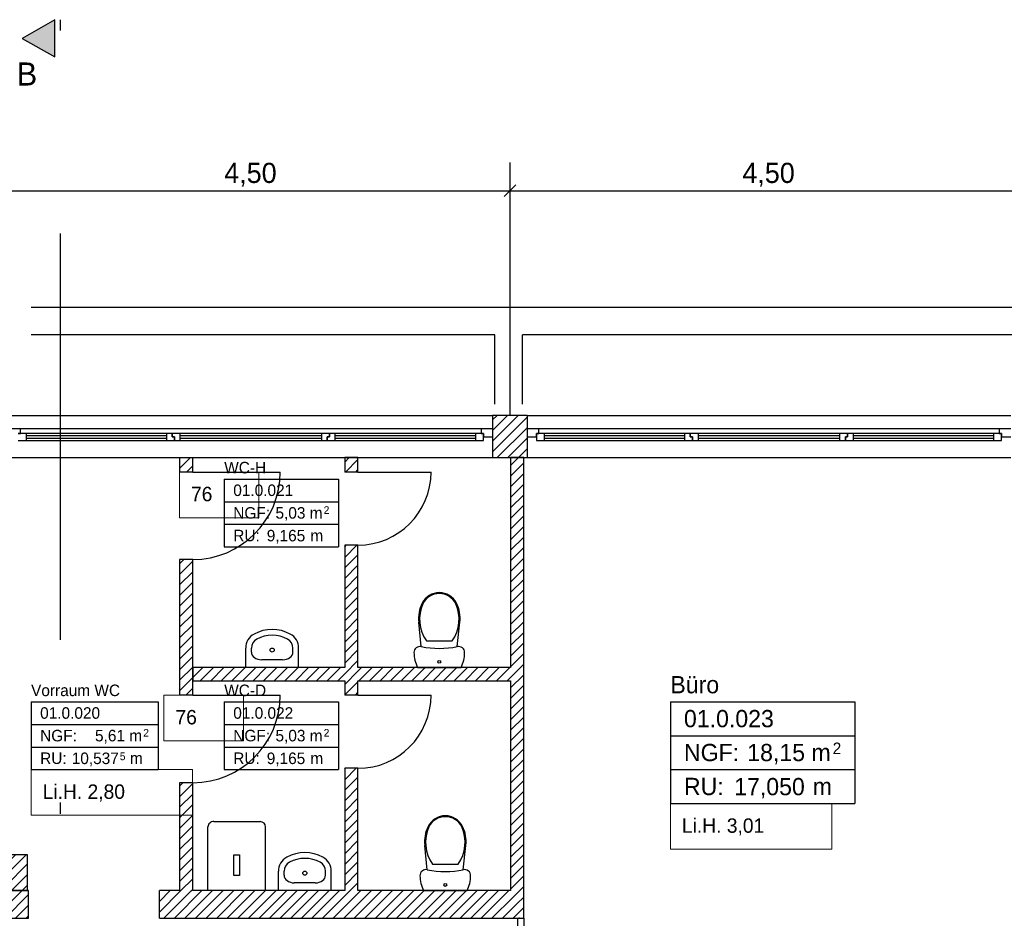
# Model space of a CAD drawing. Extents: x -28.8 to 50.4, y -5.6 to 85.1.
# Tile 12 of 29: x 5.1 to 13.7, y 37.3 to 45.1. Entities that reach past the tile are written whole.
import ezdxf

# ---------------------------------------------------------------- set-up
doc = ezdxf.new("R2010")
doc.units = 0
doc.header["$MEASUREMENT"] = 0
doc.linetypes.add('Strichpunktlinie', pattern=[0.006703, 0.003528, -0.001764, 0, -0.001411])
doc.linetypes.add('Wipeout_Contour', pattern=[1, 0, -1])
for name, color, linetype in [('0._EG_2_0', 7, 'Continuous'), ('0._EG_2_A_1 Sanitär', 7, 'Continuous'), ('0._EG_2_P_BM_AUSSEN', 7, 'Continuous'), ('0._EG_2_P_ZE_ACHSEN', 7, 'Continuous'), ('0._EG_2_P_ZE_BILD', 7, 'Continuous'), ('0._EG_2_P_ZE_TEXT', 7, 'Continuous'), ('0._EG_2_R_NT_HIDDEN', 7, 'Continuous'), ('0._EG_2_R_NT_INNENWAND', 7, 'Continuous'), ('0._EG_2_R_TR_AUSSENWAND', 7, 'Continuous'), ('0._EG_2_R_TR_INNENWAND', 7, 'Continuous'), ('0._EG_2_Räume', 7, 'Continuous')]:
    doc.layers.add(name, color=color, linetype=linetype)
doc.styles.add('ERSTELLTER_STIL_1', font='txt')
doc.styles.add('ERSTELLTER_STIL_2', font='txt')
pattern_1 = [(45, (0, 0), (-0.04596194, 0.04596194), [])]

msp = doc.modelspace()

# ---------------------------------------------------------------- hatches: boundary and pattern name
at = {"layer": '0._EG_2_P_ZE_BILD', "linetype": 'Continuous', "lineweight": 18, "ltscale": 1000}
msp.add_hatch(color=9, dxfattribs=at).paths.add_polyline_path([(5.426, 44.7409), (5.426, 45.0624), (5.1429, 44.899)], flags=0)
at = {"layer": '0._EG_2_R_NT_INNENWAND', "linetype": 'Continuous', "ltscale": 1000}
h = msp.add_hatch(dxfattribs=at)
h.set_pattern_fill('MW_Kalksandstein_0002', color=256, style=0, pattern_type=2)
h.set_pattern_definition(pattern_1)
h.paths.add_polyline_path([(6.51, 41.26), (6.51, 41.135), (6.625, 41.135), (6.625, 41.26)], flags=0)
h = msp.add_hatch(dxfattribs=at)
h.set_pattern_fill('MW_Kalksandstein_0002', color=256, style=0, pattern_type=2)
h.set_pattern_definition(pattern_1)
h.paths.add_polyline_path([(8.06, 41.26), (7.945, 41.26), (7.945, 41.135), (8.06, 41.135)], flags=0)
h = msp.add_hatch(dxfattribs=at)
h.set_pattern_fill('MW_Kalksandstein_0002', color=256, style=0, pattern_type=2)
h.set_pattern_definition(pattern_1)
h.paths.add_polyline_path([(8.06, 40.5), (7.945, 40.5), (7.945, 39.1975), (8.06, 39.1975)], flags=0)
h = msp.add_hatch(dxfattribs=at)
h.set_pattern_fill('MW_Kalksandstein_0002', color=256, style=0, pattern_type=2)
h.set_pattern_definition(pattern_1)
h.paths.add_polyline_path([(6.625, 40.375), (6.51, 40.375), (6.51, 39.1975), (6.625, 39.1975)], flags=0)
h = msp.add_hatch(dxfattribs=at)
h.set_pattern_fill('MW_Kalksandstein_0002', color=256, style=0, pattern_type=2)
h.set_pattern_definition(pattern_1)
h.paths.add_polyline_path([(7.945, 39.3225), (7.945, 39.4375), (6.625, 39.4375), (6.625, 39.3225)], flags=0)
h = msp.add_hatch(dxfattribs=at)
h.set_pattern_fill('MW_Kalksandstein_0002', color=256, style=0, pattern_type=2)
h.set_pattern_definition(pattern_1)
h.paths.add_polyline_path([(9.385, 39.3225), (9.385, 39.4375), (8.06, 39.4375), (8.06, 39.3225)], flags=0)
h = msp.add_hatch(dxfattribs=at)
h.set_pattern_fill('MW_Kalksandstein_0002', color=256, style=0, pattern_type=2)
h.set_pattern_definition(pattern_1)
h.paths.add_polyline_path([(7.945, 37.5), (8.06, 37.5), (8.06, 38.5625), (7.945, 38.5625)], flags=0)
h = msp.add_hatch(dxfattribs=at)
h.set_pattern_fill('MW_Kalksandstein_0002', color=256, style=0, pattern_type=2)
h.set_pattern_definition(pattern_1)
h.paths.add_polyline_path([(6.51, 37.5), (6.625, 37.5), (6.625, 38.4375), (6.51, 38.4375)], flags=0)
h = msp.add_hatch(dxfattribs=at)
h.set_pattern_fill('MW_Kalksandstein_0002', color=256, style=0, pattern_type=2)
h.set_pattern_definition(pattern_1)
h.paths.add_polyline_path([(5.1913, 37.5), (5.1913, 37.81), (5.0013, 37.81), (5.0013, 37.5)], flags=0)
at = {"layer": '0._EG_2_R_TR_AUSSENWAND', "linetype": 'Continuous', "ltscale": 1000}
h = msp.add_hatch(dxfattribs=at)
h.set_pattern_fill('MW_Kalksandstein_0002', color=256, style=0, pattern_type=2)
h.set_pattern_definition(pattern_1)
h.paths.add_polyline_path([(9.23, 41.51), (9.23, 41.44), (9.23, 41.26), (9.53, 41.26), (9.53, 41.44), (9.53, 41.51), (9.53, 41.625), (9.23, 41.625)], flags=0)
at = {"layer": '0._EG_2_R_TR_INNENWAND', "linetype": 'Continuous', "ltscale": 1000}
h = msp.add_hatch(dxfattribs=at)
h.set_pattern_fill('MW_Kalksandstein_0002', color=256, style=0, pattern_type=2)
h.set_pattern_definition(pattern_1)
h.paths.add_polyline_path([(9.385, 41.26), (9.385, 37.5), (9.5, 37.26), (9.5, 41.26)], flags=0)
h = msp.add_hatch(dxfattribs=at)
h.set_pattern_fill('MW_Kalksandstein_0002', color=256, style=0, pattern_type=2)
h.set_pattern_definition(pattern_1)
h.paths.add_polyline_path([(5.0013, 37.5), (4.7613, 37.26), (5.2, 37.26), (5.2, 37.5)], flags=0)
h = msp.add_hatch(dxfattribs=at)
h.set_pattern_fill('MW_Kalksandstein_0002', color=256, style=0, pattern_type=2)
h.set_pattern_definition(pattern_1)
h.paths.add_polyline_path([(6.335, 37.5), (6.335, 37.26), (9.5, 37.26), (9.385, 37.5)], flags=0)

# ---------------------------------------------------------------- linework, layer by layer
at = {"layer": '0._EG_2_0', "linetype": 'Continuous', "ltscale": 1000}
for p, q in [((9.23, 41.625), (9.23, 41.51)), ((9.53, 41.625), (9.53, 41.51)), ((9.23, 41.51), (9.23, 41.44)), ((9.53, 41.51), (9.53, 41.44)), ((9.23, 41.44), (9.23, 41.26)), ((9.53, 41.44), (9.53, 41.26)), ((6.625, 41.135), (6.51, 41.135)), ((8.06, 41.135), (7.945, 41.135)), ((8.06, 40.5), (7.945, 40.5)), ((6.625, 40.375), (6.51, 40.375)), ((6.625, 39.1975), (6.51, 39.1975)), ((8.06, 39.1975), (7.945, 39.1975)), ((8.06, 38.5625), (7.945, 38.5625)), ((6.625, 38.4375), (6.51, 38.4375)), ((9.46, 37.26), (9.5, 37.26))]:
    msp.add_line(p, q, dxfattribs=at)
msp.add_point((9.46, 37.26), dxfattribs=at)
at = {"layer": '0._EG_2_A_1 Sanitär', "linetype": 'Continuous', "ltscale": 1000}
for p, q in [((8.6104, 39.6189), (8.5876, 39.8305)), ((8.923, 39.6189), (8.9457, 39.8305)), ((7.085, 39.4375), (7.085, 39.6055)), ((7.135, 39.5719), (7.135, 39.6055)), ((7.495, 39.5719), (7.495, 39.6055)), ((7.545, 39.4375), (7.545, 39.6055)), ((8.6542, 39.6682), (8.8792, 39.6682)), ((7.545, 39.4375), (7.085, 39.4375)), ((7.2239, 39.5052), (7.2239, 39.5052)), ((7.4061, 39.5052), (7.2239, 39.5052)), ((8.5778, 39.4375), (8.9556, 39.4375)), ((6.8085, 38.1), (7.2104, 38.1)), ((6.7576, 37.5), (6.7576, 38.0552)), ((7.2576, 37.5), (7.2576, 38.0552)), ((8.6626, 37.6814), (8.6398, 37.893)), ((8.9752, 37.6814), (8.9979, 37.893)), ((6.9826, 37.6319), (6.9826, 37.8097)), ((6.9826, 37.8097), (7.0326, 37.8097)), ((7.0326, 37.8097), (7.0326, 37.6319)), ((8.7064, 37.7307), (8.9314, 37.7307)), ((7.0076, 37.6319), (6.9826, 37.6319)), ((7.0326, 37.6319), (7.0076, 37.6319)), ((7.3685, 37.5), (7.3685, 37.668)), ((7.4185, 37.6344), (7.4185, 37.668)), ((7.7785, 37.6344), (7.7785, 37.668)), ((7.8285, 37.5), (7.8285, 37.668)), ((7.5074, 37.5677), (7.5074, 37.5677)), ((7.6896, 37.5677), (7.5074, 37.5677)), ((7.2576, 37.5), (6.7576, 37.5)), ((7.8285, 37.5), (7.3685, 37.5)), ((8.63, 37.5), (9.0078, 37.5))]:
    msp.add_line(p, q, dxfattribs=at)
for centre in [(7.315, 39.5894), (7.5985, 37.6519)]:
    msp.add_circle(centre, 0.0175, dxfattribs=at)
for centre, radius, start, end in [((7.315, 39.4375), 0.33, 61.52544, 118.47456), ((7.2239, 39.6055), 0.1389, 118.47456, 180), ((7.2239, 39.6055), 0.0889, 118.47456, 180), ((7.315, 39.4375), 0.28, 61.52544, 118.47456), ((7.4061, 39.6055), 0.0889, 0, 61.52544), ((7.4061, 39.6055), 0.1389, 0, 61.52544), ((7.5985, 37.5), 0.33, 61.52544, 118.47456), ((7.5074, 37.668), 0.1389, 118.47456, 180), ((7.5074, 37.668), 0.0889, 118.47456, 180), ((7.5985, 37.5), 0.28, 61.52544, 118.47456), ((7.6896, 37.668), 0.0889, 0, 61.52544), ((7.6896, 37.668), 0.1389, 0, 61.52544)]:
    msp.add_arc(centre, radius, start, end, dxfattribs=at)
for centre, major_axis, ratio, start_param, end_param in [((8.7667, 39.9212), (0.1669, 0), 0.9963, 0.460323, 2.681266), ((8.7667, 39.9212), (0.1589, 0), 0.9963, 0.460398, 2.681215), ((8.9226, 39.8558), (0.3279, 0), 0.9963, 2.713123, 3.753215), ((8.8858, 39.8624), (0.2999, 0), 0.9963, 2.681243, 3.248348), ((8.6108, 39.8558), (0.3279, 0), 0.9963, 5.671563, 6.711655), ((8.6475, 39.8624), (0.2999, 0), 0.9963, 6.17643, 6.743535), ((8.5998, 39.567), (0.0531, 0), 0.9963, 1.370401, 3.141557), ((8.7667, 40.3853), (0.785, 0), 0.9963, 4.511968, 4.912814), ((8.7667, 40.3853), (0.785, 0), 0.9963, 4.511968, 4.912814), ((8.7667, 40.3853), (0.785, 0), 0.9963, 4.511962, 4.912815), ((8.9335, 39.567), (0.0531, 0), 0.9963, 0.000036, 1.771191), ((7.2239, 39.5719), (0.0889, 0), 0.750558, 3.141593, 4.712389), ((7.4061, 39.5719), (0.0889, 0), 0.750558, 4.712389, 6.283185), ((8.834, 39.567), (0.2873, 0), 0.9963, 3.141584, 3.611059), ((8.6994, 39.567), (0.2873, 0), 0.9963, 5.813719, 6.283194), ((8.8189, 37.9837), (0.1669, 0), 0.9963, 0.460323, 2.681266), ((8.8189, 37.9837), (0.1589, 0), 0.9963, 0.460398, 2.681215), ((6.8076, 38.0556), (0.05, 0), 0.888889, 1.55347, 3.149339), ((7.2076, 38.0556), (0.0501, 0), 0.888889, 6.275439, 7.797447), ((8.938, 37.9249), (0.2999, 0), 0.9963, 2.681243, 3.248348), ((8.6997, 37.9249), (0.2999, 0), 0.9963, 6.17643, 6.743535), ((8.9748, 37.9183), (0.3279, 0), 0.9963, 2.713123, 3.753215), ((8.663, 37.9183), (0.3279, 0), 0.9963, 5.671563, 6.711655), ((7.5074, 37.6344), (0.0889, 0), 0.750558, 3.141593, 4.712389), ((7.6896, 37.6344), (0.0889, 0), 0.750558, 4.712389, 6.283185), ((8.652, 37.6295), (0.0531, 0), 0.9963, 1.370401, 3.141557), ((8.8862, 37.6295), (0.2873, 0), 0.9963, 3.141584, 3.611059), ((8.8189, 38.4478), (0.785, 0), 0.9963, 4.511968, 4.912814), ((8.8189, 38.4478), (0.785, 0), 0.9963, 4.511968, 4.912814), ((8.8189, 38.4478), (0.785, 0), 0.9963, 4.511962, 4.912815), ((8.9857, 37.6295), (0.0531, 0), 0.9963, 0.000036, 1.771191), ((8.7516, 37.6295), (0.2873, 0), 0.9963, 5.813719, 6.283194)]:
    msp.add_ellipse(centre, major_axis=major_axis, ratio=ratio, start_param=start_param, end_param=end_param, dxfattribs=at)
for centre in [(8.7667, 39.4872), (8.7667, 39.4872), (8.8189, 37.5497), (8.8189, 37.5497)]:
    msp.add_ellipse(centre, major_axis=(0.0122, 0), ratio=0.9963, dxfattribs=at)
at = {"layer": '0._EG_2_P_BM_AUSSEN', "linetype": 'Continuous', "ltscale": 1000}
for p, q in [((9.4313, 43.6272), (9.3313, 43.5272)), ((9.3813, 43.4834), (9.3813, 43.6709)), ((4.8813, 43.5772), (9.3813, 43.5772)), ((9.3813, 43.5772), (13.8813, 43.5772))]:
    msp.add_line(p, q, dxfattribs=at)
at = {"layer": '0._EG_2_P_ZE_ACHSEN', "linetype": 'Strichpunktlinie', "ltscale": 1000}
msp.add_line((9.3813, 41.625), (9.3813, 43.8233), dxfattribs=at)
at = {"layer": '0._EG_2_P_ZE_BILD', "color": 255, "linetype": 'Continuous', "lineweight": 18, "ltscale": 1000}
for p, q in [((5.426, 45.0624), (5.1429, 44.899)), ((5.426, 44.7409), (5.426, 45.0624)), ((5.1429, 44.899), (5.426, 44.7409))]:
    msp.add_line(p, q, dxfattribs=at)
at = {"layer": '0._EG_2_P_ZE_BILD', "linetype": 'Continuous', "ltscale": 1000}
for p, q in [((5.426, 45.0624), (5.1429, 44.899)), ((5.426, 44.7409), (5.426, 45.0624)), ((5.1429, 44.899), (5.426, 44.7409))]:
    msp.add_line(p, q, dxfattribs=at)
at = {"layer": '0._EG_2_P_ZE_TEXT', "color": 255, "linetype": 'Continuous', "lineweight": 18, "ltscale": 1000}
for p, q in [((7.1998, 41.135), (6.51, 41.135)), ((6.51, 41.135), (6.51, 40.7386)), ((7.1998, 40.7386), (7.1998, 41.135)), ((6.51, 40.7386), (7.1998, 40.7386)), ((7.0648, 39.1975), (6.375, 39.1975)), ((6.375, 39.1975), (6.375, 38.8011)), ((7.0648, 38.8011), (7.0648, 39.1975)), ((6.375, 38.8011), (7.0648, 38.8011)), ((6.6222, 38.5509), (5.2211, 38.5509)), ((5.2211, 38.5509), (5.2211, 38.1544)), ((6.6222, 38.1544), (6.6222, 38.5509)), ((12.1746, 38.2562), (10.7735, 38.2562)), ((10.7735, 38.2562), (10.7735, 37.8598)), ((12.1746, 37.8598), (12.1746, 38.2562)), ((5.2211, 38.1544), (6.6222, 38.1544)), ((10.7735, 37.8598), (12.1746, 37.8598))]:
    msp.add_line(p, q, dxfattribs=at)
at = {"layer": '0._EG_2_R_NT_HIDDEN', "linetype": 'Continuous', "ltscale": 1000}
for p, q in [((5.2213, 42.565), (32.03, 42.565)), ((9.25, 42.325), (5.2213, 42.325)), ((9.25, 41.725), (9.25, 42.325)), ((13.75, 42.325), (9.49, 42.325)), ((9.49, 41.725), (9.49, 42.325))]:
    msp.add_line(p, q, dxfattribs=at)
at = {"layer": '0._EG_2_R_NT_INNENWAND', "linetype": 'Continuous', "ltscale": 1000}
for p, q in [((6.51, 41.26), (6.51, 41.135)), ((6.625, 41.135), (6.625, 41.26)), ((8.06, 41.26), (7.945, 41.26)), ((7.945, 41.26), (7.945, 41.135)), ((8.06, 41.135), (8.06, 41.26)), ((6.625, 41.135), (7.385, 41.135)), ((8.06, 41.135), (8.695, 41.135)), ((7.945, 40.5), (7.945, 39.4375)), ((8.06, 39.4375), (8.06, 40.5)), ((6.51, 40.375), (6.51, 39.1975)), ((6.625, 39.1975), (6.625, 40.375)), ((7.945, 39.4375), (6.625, 39.4375)), ((6.625, 39.4375), (6.625, 39.3225)), ((9.385, 39.4375), (8.06, 39.4375)), ((6.625, 39.3225), (7.945, 39.3225)), ((7.945, 39.3225), (7.945, 39.1975)), ((8.06, 39.3225), (9.385, 39.3225)), ((8.06, 39.1975), (8.06, 39.3225)), ((6.625, 39.1975), (7.385, 39.1975)), ((8.06, 39.1975), (8.695, 39.1975)), ((7.945, 38.5625), (7.945, 37.5)), ((8.06, 37.5), (8.06, 38.5625)), ((6.51, 38.4375), (6.51, 37.5)), ((6.625, 37.5), (6.625, 38.4375)), ((5.1913, 37.81), (5.0013, 37.81)), ((5.1913, 37.5), (5.1913, 37.81)), ((5.0013, 37.5), (5.1913, 37.5))]:
    msp.add_line(p, q, dxfattribs=at)
for centre, radius in [((6.625, 41.135), 0.76), ((8.06, 41.135), 0.635), ((6.625, 39.1975), 0.76), ((8.06, 39.1975), 0.635)]:
    msp.add_arc(centre, radius, 270, 0, dxfattribs=at)
at = {"layer": '0._EG_2_R_TR_AUSSENWAND', "linetype": 'Continuous', "ltscale": 1000}
for p, q in [((5.03, 41.625), (9.23, 41.625)), ((9.53, 41.625), (9.23, 41.625)), ((9.53, 41.625), (13.73, 41.625)), ((5.03, 41.26), (9.23, 41.26)), ((9.23, 41.26), (9.53, 41.26)), ((9.53, 41.26), (13.73, 41.26))]:
    msp.add_line(p, q, dxfattribs=at)
at = {"layer": '0._EG_2_R_TR_INNENWAND', "linetype": 'Continuous', "ltscale": 1000}
for p, q in [((9.385, 41.26), (9.385, 39.4375)), ((9.5, 41.26), (9.385, 41.26)), ((9.5, 37.26), (9.5, 41.26)), ((9.385, 39.3225), (9.385, 37.5)), ((5.2, 37.5), (5.0013, 37.5)), ((5.2, 37.26), (5.2, 37.5)), ((6.51, 37.5), (6.335, 37.5)), ((6.335, 37.26), (6.335, 37.5)), ((7.945, 37.5), (6.625, 37.5)), ((9.385, 37.5), (8.06, 37.5)), ((4.7613, 37.26), (5.2, 37.26)), ((6.335, 37.26), (9.5, 37.26))]:
    msp.add_line(p, q, dxfattribs=at)
at = {"layer": '0._EG_2_Räume', "linetype": 'Continuous', "ltscale": 1000}
for p, q in [((6.8985, 41.0739), (6.8985, 40.4846)), ((6.8985, 41.0739), (7.8916, 41.0739)), ((7.8916, 41.0739), (7.8916, 40.4846)), ((6.8985, 40.8775), (7.8916, 40.8775)), ((6.8985, 40.6811), (7.8916, 40.6811)), ((6.8985, 40.4846), (7.8916, 40.4846)), ((5.2211, 39.1401), (5.2211, 38.5509)), ((5.2211, 39.1401), (6.3242, 39.1401)), ((6.3242, 39.1401), (6.3242, 38.5509)), ((6.8985, 39.1401), (6.8985, 38.5509)), ((6.8985, 39.1401), (7.8916, 39.1401)), ((7.8916, 39.1401), (7.8916, 38.5509)), ((10.7735, 39.1401), (10.7735, 38.2562)), ((10.7735, 39.1401), (12.377, 39.1401)), ((12.377, 39.1401), (12.377, 38.2562)), ((5.2211, 38.9437), (6.3242, 38.9437)), ((6.8985, 38.9437), (7.8916, 38.9437)), ((10.7735, 38.8455), (12.377, 38.8455)), ((5.2211, 38.7473), (6.3242, 38.7473)), ((6.8985, 38.7473), (7.8916, 38.7473)), ((5.2211, 38.5509), (6.3242, 38.5509)), ((6.8985, 38.5509), (7.8916, 38.5509)), ((10.7735, 38.5509), (12.377, 38.5509)), ((10.7735, 38.2562), (12.377, 38.2562))]:
    msp.add_line(p, q, dxfattribs=at)

# ---------------------------------------------------------------- texts
at = {"layer": '0._EG_2_P_BM_AUSSEN', "linetype": 'Continuous', "char_height": 0.175, "attachment_point": 7, "style": 'ERSTELLTER_STIL_2'}
for insert in [(6.8985, 43.6122), (11.3985, 43.6122)]:
    msp.add_mtext('{4,50}', dxfattribs=dict(at, insert=insert))
at = {"layer": '0._EG_2_P_ZE_BILD', "linetype": 'Continuous', "insert": (5.185, 44.691), "char_height": 0.2, "attachment_point": 2, "style": 'ERSTELLTER_STIL_1'}
msp.add_mtext('{B}', dxfattribs=at)
at = {"layer": '0._EG_2_P_ZE_TEXT', "linetype": 'Continuous', "char_height": 0.125, "attachment_point": 1, "style": 'ERSTELLTER_STIL_2'}
for s, insert in [('{76}', (6.61, 41.0064)), ('{76}', (6.475, 39.0689)), ('{Li.H. 2,80}', (5.3211, 38.4223)), ('{Li.H. 3,01}', (10.8735, 38.1276))]:
    msp.add_mtext(s, dxfattribs=dict(at, insert=insert))
at = {"layer": '0._EG_2_Räume', "linetype": 'Continuous'}
for s, insert, char_height, attachment_point, style in [('{WC-H}', (6.8985, 41.223), 0.1, 1, 'ERSTELLTER_STIL_1'), ('{01.0.021 }', (6.9771, 41.0265), 0.1, 1, 'ERSTELLTER_STIL_2'), ('{NGF: }', (6.9771, 40.8301), 0.1, 1, 'ERSTELLTER_STIL_2'), ('{5,03 m}', (7.3437, 40.8301), 0.1, 1, 'ERSTELLTER_STIL_2'), ('{2}', (7.7624, 40.8377), 0.06667, 1, 'ERSTELLTER_STIL_2'), ('{RU: }', (6.9771, 40.6337), 0.1, 1, 'ERSTELLTER_STIL_2'), ('{9,165}', (7.2678, 40.5143), 0.1, 7, 'ERSTELLTER_STIL_2'), ('{ m}', (7.6098, 40.6337), 0.1, 1, 'ERSTELLTER_STIL_2'), ('{Büro}', (10.7735, 39.3637), 0.15, 1, 'ERSTELLTER_STIL_1'), ('{Vorraum WC}', (5.2211, 39.2892), 0.1, 1, 'ERSTELLTER_STIL_1'), ('{WC-D}', (6.8985, 39.2892), 0.1, 1, 'ERSTELLTER_STIL_1'), ('{01.0.020 }', (5.2997, 39.0927), 0.1, 1, 'ERSTELLTER_STIL_2'), ('{01.0.022 }', (6.9771, 39.0927), 0.1, 1, 'ERSTELLTER_STIL_2'), ('{01.0.023 }', (10.8914, 39.069), 0.15, 1, 'ERSTELLTER_STIL_2'), ('{NGF: }', (5.2997, 38.8963), 0.1, 1, 'ERSTELLTER_STIL_2'), ('{5,61 m}', (5.7763, 38.8963), 0.1, 1, 'ERSTELLTER_STIL_2'), ('{2}', (6.1951, 38.9039), 0.06667, 1, 'ERSTELLTER_STIL_2'), ('{NGF: }', (6.9771, 38.8963), 0.1, 1, 'ERSTELLTER_STIL_2'), ('{5,03 m}', (7.3437, 38.8963), 0.1, 1, 'ERSTELLTER_STIL_2'), ('{2}', (7.7624, 38.9039), 0.06667, 1, 'ERSTELLTER_STIL_2'), ('{NGF: }', (10.8914, 38.7744), 0.15, 1, 'ERSTELLTER_STIL_2'), ('{18,15 m}', (11.4413, 38.7744), 0.15, 1, 'ERSTELLTER_STIL_2'), ('{2}', (12.1832, 38.7858), 0.1, 1, 'ERSTELLTER_STIL_2'), ('{RU: }', (5.2997, 38.6999), 0.1, 1, 'ERSTELLTER_STIL_2'), ('{10,537}', (5.574, 38.5805), 0.1, 7, 'ERSTELLTER_STIL_2'), ('{5}', (5.9918, 38.6321), 0.06667, 7, 'ERSTELLTER_STIL_2'), ('{ m}', (6.0424, 38.6999), 0.1, 1, 'ERSTELLTER_STIL_2'), ('{RU: }', (6.9771, 38.6999), 0.1, 1, 'ERSTELLTER_STIL_2'), ('{9,165}', (7.2678, 38.5805), 0.1, 7, 'ERSTELLTER_STIL_2'), ('{ m}', (7.6098, 38.6999), 0.1, 1, 'ERSTELLTER_STIL_2'), ('{17,050}', (11.3275, 38.3006), 0.15, 7, 'ERSTELLTER_STIL_2'), ('{RU: }', (10.8914, 38.4797), 0.15, 1, 'ERSTELLTER_STIL_2'), ('{ m}', (11.9542, 38.4797), 0.15, 1, 'ERSTELLTER_STIL_2')]:
    msp.add_mtext(s, dxfattribs=dict(at, insert=insert, char_height=char_height, attachment_point=attachment_point, style=style))

# ---------------------------------------------------------------- wipeouts: each hides what was drawn before it
at = {"color": 254, "linetype": 'Wipeout_Contour', "lineweight": 0, "ltscale": 168.573132}
msp.add_wipeout([(5.13, 41.51), (5.13, 41.47), (9.13, 41.47), (9.13, 41.51)], dxfattribs=at).dxf.layer = '0._EG_2_R_TR_AUSSENWAND'
at = {"color": 254, "linetype": 'Wipeout_Contour', "lineweight": 0, "ltscale": 172.516087}
msp.add_wipeout([(9.63, 41.51), (9.63, 41.47), (13.63, 41.47), (13.63, 41.51)], dxfattribs=at).dxf.layer = '0._EG_2_R_TR_AUSSENWAND'

# ---------------------------------------------------------------- next in the draw order: wipeouts: each hides what was drawn before it
at = {"color": 254, "linetype": 'Wipeout_Contour', "lineweight": 0, "ltscale": 229.699223}
msp.add_wipeout([(9.5, 37.26), (9.5, 37.16), (9.47, 37.16), (9.47, 37.175), (9.45, 37.175), (9.45, 37.26)], dxfattribs=at).dxf.layer = '0._EG_2_R_NT_INNENWAND'
at = {"color": 254, "linetype": 'Wipeout_Contour', "lineweight": 0, "ltscale": 250.505412}
msp.add_wipeout([(5.03, 41.44), (5.11, 41.44), (5.11, 41.47), (5.13, 41.47), (5.13, 41.51), (5.03, 41.51)], dxfattribs=at).dxf.layer = '0._EG_2_R_TR_AUSSENWAND'
at = {"color": 254, "linetype": 'Wipeout_Contour', "lineweight": 0, "ltscale": 254.852417}
msp.add_wipeout([(9.23, 41.51), (9.13, 41.51), (9.13, 41.47), (9.15, 41.47), (9.15, 41.44), (9.23, 41.44)], dxfattribs=at).dxf.layer = '0._EG_2_R_TR_AUSSENWAND'
at = {"color": 254, "linetype": 'Wipeout_Contour', "lineweight": 0, "ltscale": 255.144268}
msp.add_wipeout([(9.53, 41.44), (9.61, 41.44), (9.61, 41.47), (9.63, 41.47), (9.63, 41.51), (9.53, 41.51)], dxfattribs=at).dxf.layer = '0._EG_2_R_TR_AUSSENWAND'
at = {"color": 254, "linetype": 'Wipeout_Contour', "lineweight": 0, "ltscale": 262.072527}
msp.add_wipeout([(13.73, 41.51), (13.63, 41.51), (13.63, 41.47), (13.65, 41.47), (13.65, 41.44), (13.73, 41.44)], dxfattribs=at).dxf.layer = '0._EG_2_R_TR_AUSSENWAND'
at = {"color": 254, "linetype": 'Wipeout_Contour', "lineweight": 0, "ltscale": 167.473691}
msp.add_wipeout([(5.18, 41.47), (5.18, 41.45), (6.3967, 41.45), (6.3967, 41.47)], dxfattribs=at).dxf.layer = '0._EG_2_R_TR_AUSSENWAND'
at = {"color": 254, "linetype": 'Wipeout_Contour', "lineweight": 0, "ltscale": 168.298775}
msp.add_wipeout([(6.5167, 41.47), (6.5167, 41.45), (7.7433, 41.45), (7.7433, 41.47)], dxfattribs=at).dxf.layer = '0._EG_2_R_TR_AUSSENWAND'
at = {"color": 254, "linetype": 'Wipeout_Contour', "lineweight": 0, "ltscale": 169.289565}
msp.add_wipeout([(7.8633, 41.47), (7.8633, 41.45), (9.08, 41.45), (9.08, 41.47)], dxfattribs=at).dxf.layer = '0._EG_2_R_TR_AUSSENWAND'
at = {"color": 254, "linetype": 'Wipeout_Contour', "lineweight": 0, "ltscale": 170.891104}
msp.add_wipeout([(9.68, 41.47), (9.68, 41.45), (10.8967, 41.45), (10.8967, 41.47)], dxfattribs=at).dxf.layer = '0._EG_2_R_TR_AUSSENWAND'
at = {"color": 254, "linetype": 'Wipeout_Contour', "lineweight": 0, "ltscale": 172.261442}
msp.add_wipeout([(11.0167, 41.47), (11.0167, 41.45), (12.2433, 41.45), (12.2433, 41.47)], dxfattribs=at).dxf.layer = '0._EG_2_R_TR_AUSSENWAND'
at = {"color": 254, "linetype": 'Wipeout_Contour', "lineweight": 0, "ltscale": 173.786385}
msp.add_wipeout([(12.3633, 41.47), (12.3633, 41.45), (13.58, 41.45), (13.58, 41.47)], dxfattribs=at).dxf.layer = '0._EG_2_R_TR_AUSSENWAND'

# ---------------------------------------------------------------- next in the draw order: linework, layer by layer
at = {"layer": '0._EG_2_R_NT_INNENWAND', "linetype": 'Continuous', "ltscale": 1000}
for p, q in [((9.45, 37.175), (9.45, 37.26)), ((9.45, 37.26), (9.5, 37.26)), ((9.46, 37.26), (9.5, 37.26)), ((9.5, 37.26), (9.5, 37.16))]:
    msp.add_line(p, q, dxfattribs=at)
at = {"layer": '0._EG_2_R_TR_AUSSENWAND', "linetype": 'Continuous', "ltscale": 1000}
for p, q in [((9.23, 41.51), (9.23, 41.44)), ((9.53, 41.51), (9.53, 41.44))]:
    msp.add_line(p, q, dxfattribs=at)

# ---------------------------------------------------------------- next in the draw order: wipeouts: each hides what was drawn before it
at = {"color": 254, "linetype": 'Wipeout_Contour', "lineweight": 0, "ltscale": 167.315248}
msp.add_wipeout([(5.18, 41.43), (5.18, 41.41), (6.3967, 41.41), (6.3967, 41.43)], dxfattribs=at).dxf.layer = '0._EG_2_R_TR_AUSSENWAND'
at = {"color": 254, "linetype": 'Wipeout_Contour', "lineweight": 0, "ltscale": 168.141109}
msp.add_wipeout([(6.5167, 41.43), (6.5167, 41.41), (7.7433, 41.41), (7.7433, 41.43)], dxfattribs=at).dxf.layer = '0._EG_2_R_TR_AUSSENWAND'
at = {"color": 254, "linetype": 'Wipeout_Contour', "lineweight": 0, "ltscale": 169.132822}
msp.add_wipeout([(7.8633, 41.43), (7.8633, 41.41), (9.08, 41.41), (9.08, 41.43)], dxfattribs=at).dxf.layer = '0._EG_2_R_TR_AUSSENWAND'
at = {"color": 254, "linetype": 'Wipeout_Contour', "lineweight": 0, "ltscale": 170.73583}
msp.add_wipeout([(9.68, 41.43), (9.68, 41.41), (10.8967, 41.41), (10.8967, 41.43)], dxfattribs=at).dxf.layer = '0._EG_2_R_TR_AUSSENWAND'
at = {"color": 254, "linetype": 'Wipeout_Contour', "lineweight": 0, "ltscale": 172.107403}
msp.add_wipeout([(11.0167, 41.43), (11.0167, 41.41), (12.2433, 41.41), (12.2433, 41.43)], dxfattribs=at).dxf.layer = '0._EG_2_R_TR_AUSSENWAND'
at = {"color": 254, "linetype": 'Wipeout_Contour', "lineweight": 0, "ltscale": 173.633699}
msp.add_wipeout([(12.3633, 41.43), (12.3633, 41.41), (13.58, 41.41), (13.58, 41.43)], dxfattribs=at).dxf.layer = '0._EG_2_R_TR_AUSSENWAND'

# ---------------------------------------------------------------- next in the draw order: wipeouts: each hides what was drawn before it
at = {"color": 254, "linetype": 'Wipeout_Contour', "lineweight": 0, "ltscale": 167.044326}
msp.add_wipeout([(5.11, 41.47), (5.11, 41.41), (5.18, 41.41), (5.18, 41.47)], dxfattribs=at).dxf.layer = '0._EG_2_R_TR_AUSSENWAND'
at = {"color": 254, "linetype": 'Wipeout_Contour', "lineweight": 0, "ltscale": 251.567421}
msp.add_wipeout([(6.4467, 41.47), (6.3967, 41.47), (6.3967, 41.41), (6.4667, 41.41), (6.4667, 41.44), (6.4467, 41.44)], dxfattribs=at).dxf.layer = '0._EG_2_R_TR_AUSSENWAND'
at = {"color": 254, "linetype": 'Wipeout_Contour', "lineweight": 0, "ltscale": 252.921176}
msp.add_wipeout([(7.7933, 41.44), (7.8133, 41.44), (7.8133, 41.47), (7.7433, 41.47), (7.7433, 41.41), (7.7933, 41.41)], dxfattribs=at).dxf.layer = '0._EG_2_R_TR_AUSSENWAND'
at = {"color": 254, "linetype": 'Wipeout_Contour', "lineweight": 0, "ltscale": 169.733647}
msp.add_wipeout([(9.08, 41.47), (9.08, 41.41), (9.15, 41.41), (9.15, 41.47)], dxfattribs=at).dxf.layer = '0._EG_2_R_TR_AUSSENWAND'
at = {"color": 254, "linetype": 'Wipeout_Contour', "lineweight": 0, "ltscale": 170.201599}
msp.add_wipeout([(9.61, 41.47), (9.61, 41.41), (9.68, 41.41), (9.68, 41.47)], dxfattribs=at).dxf.layer = '0._EG_2_R_TR_AUSSENWAND'
at = {"color": 254, "linetype": 'Wipeout_Contour', "lineweight": 0, "ltscale": 257.054889}
msp.add_wipeout([(10.9467, 41.47), (10.8967, 41.47), (10.8967, 41.41), (10.9667, 41.41), (10.9667, 41.44), (10.9467, 41.44)], dxfattribs=at).dxf.layer = '0._EG_2_R_TR_AUSSENWAND'
at = {"color": 254, "linetype": 'Wipeout_Contour', "lineweight": 0, "ltscale": 259.223484}
msp.add_wipeout([(12.2933, 41.44), (12.3133, 41.44), (12.3133, 41.47), (12.2433, 41.47), (12.2433, 41.41), (12.2933, 41.41)], dxfattribs=at).dxf.layer = '0._EG_2_R_TR_AUSSENWAND'
at = {"color": 254, "linetype": 'Wipeout_Contour', "lineweight": 0, "ltscale": 174.487765}
msp.add_wipeout([(13.58, 41.47), (13.58, 41.41), (13.65, 41.41), (13.65, 41.47)], dxfattribs=at).dxf.layer = '0._EG_2_R_TR_AUSSENWAND'

# ---------------------------------------------------------------- next in the draw order: linework, layer by layer
at = {"layer": '0._EG_2_R_TR_AUSSENWAND', "linetype": 'Continuous', "ltscale": 1000}
for p, q in [((5.13, 41.51), (5.03, 41.51)), ((5.13, 41.47), (5.13, 41.51)), ((9.23, 41.51), (9.13, 41.51)), ((9.13, 41.51), (9.13, 41.47)), ((9.63, 41.51), (9.53, 41.51)), ((9.63, 41.47), (9.63, 41.51)), ((13.73, 41.51), (13.63, 41.51)), ((13.63, 41.51), (13.63, 41.47)), ((5.11, 41.47), (5.13, 41.47)), ((9.13, 41.47), (9.15, 41.47)), ((9.15, 41.47), (9.15, 41.44)), ((9.15, 41.41), (9.15, 41.47)), ((9.15, 41.44), (9.23, 41.44)), ((9.53, 41.44), (9.61, 41.44)), ((9.61, 41.44), (9.61, 41.47)), ((9.61, 41.47), (9.63, 41.47)), ((9.61, 41.47), (9.61, 41.41)), ((13.63, 41.47), (13.65, 41.47)), ((13.65, 41.47), (13.65, 41.44)), ((13.65, 41.41), (13.65, 41.47)), ((13.65, 41.44), (13.73, 41.44))]:
    msp.add_line(p, q, dxfattribs=at)

# ---------------------------------------------------------------- next in the draw order: wipeouts: each hides what was drawn before it
at = {"color": 254, "linetype": 'Wipeout_Contour', "lineweight": 0, "ltscale": 167.394469}
msp.add_wipeout([(5.18, 41.43), (6.3967, 41.43), (6.3967, 41.45), (5.18, 41.45)], dxfattribs=at).dxf.layer = '0._EG_2_R_TR_AUSSENWAND'
at = {"color": 254, "linetype": 'Wipeout_Contour', "lineweight": 0, "ltscale": 251.736255}
msp.add_wipeout([(6.4667, 41.41), (6.5167, 41.41), (6.5167, 41.47), (6.4467, 41.47), (6.4467, 41.44), (6.4667, 41.44)], dxfattribs=at).dxf.layer = '0._EG_2_R_TR_AUSSENWAND'
at = {"color": 254, "linetype": 'Wipeout_Contour', "lineweight": 0, "ltscale": 253.124252}
msp.add_wipeout([(7.8133, 41.44), (7.7933, 41.44), (7.7933, 41.41), (7.8633, 41.41), (7.8633, 41.47), (7.8133, 41.47)], dxfattribs=at).dxf.layer = '0._EG_2_R_TR_AUSSENWAND'
at = {"color": 254, "linetype": 'Wipeout_Contour', "lineweight": 0, "ltscale": 170.813466}
msp.add_wipeout([(9.68, 41.43), (10.8967, 41.43), (10.8967, 41.45), (9.68, 41.45)], dxfattribs=at).dxf.layer = '0._EG_2_R_TR_AUSSENWAND'
at = {"color": 254, "linetype": 'Wipeout_Contour', "lineweight": 0, "ltscale": 257.335268}
msp.add_wipeout([(10.9667, 41.41), (11.0167, 41.41), (11.0167, 41.47), (10.9467, 41.47), (10.9467, 41.44), (10.9667, 41.44)], dxfattribs=at).dxf.layer = '0._EG_2_R_TR_AUSSENWAND'
at = {"color": 254, "linetype": 'Wipeout_Contour', "lineweight": 0, "ltscale": 259.535778}
msp.add_wipeout([(12.3133, 41.44), (12.2933, 41.44), (12.2933, 41.41), (12.3633, 41.41), (12.3633, 41.47), (12.3133, 41.47)], dxfattribs=at).dxf.layer = '0._EG_2_R_TR_AUSSENWAND'

# ---------------------------------------------------------------- next in the draw order: linework, layer by layer
at = {"layer": '0._EG_2_P_ZE_BILD', "linetype": 'Strichpunktlinie', "ltscale": 1000}
msp.add_line((5.4753, -1.1407), (5.4753, 45.0624), dxfattribs=at)
at = {"layer": '0._EG_2_R_TR_AUSSENWAND', "linetype": 'Continuous', "ltscale": 1000}
for p, q in [((9.13, 41.51), (5.13, 41.51)), ((13.63, 41.51), (9.63, 41.51)), ((5.18, 41.47), (5.11, 41.47)), ((5.11, 41.41), (5.18, 41.41)), ((6.3967, 41.47), (5.18, 41.47)), ((5.18, 41.41), (5.18, 41.47)), ((6.3967, 41.45), (5.18, 41.45)), ((5.18, 41.43), (6.3967, 41.43)), ((5.18, 41.41), (6.3967, 41.41)), ((6.4467, 41.47), (6.3967, 41.47)), ((6.3967, 41.47), (6.3967, 41.41)), ((6.3967, 41.41), (6.4667, 41.41)), ((6.4467, 41.44), (6.4467, 41.47)), ((6.4467, 41.47), (6.4467, 41.44)), ((6.4667, 41.44), (6.4467, 41.44)), ((6.4467, 41.44), (6.4667, 41.44)), ((6.4667, 41.41), (6.4667, 41.44)), ((6.4667, 41.44), (6.4667, 41.41)), ((7.7933, 41.44), (7.8133, 41.44)), ((7.7933, 41.41), (7.7933, 41.44)), ((7.8133, 41.44), (7.7933, 41.44)), ((7.7933, 41.44), (7.7933, 41.41)), ((7.8133, 41.44), (7.8133, 41.47)), ((7.8133, 41.47), (7.8133, 41.44)), ((9.68, 41.47), (9.61, 41.47)), ((9.61, 41.41), (9.68, 41.41)), ((10.8967, 41.47), (9.68, 41.47)), ((9.68, 41.41), (9.68, 41.47)), ((10.8967, 41.45), (9.68, 41.45)), ((9.68, 41.43), (10.8967, 41.43)), ((9.68, 41.41), (10.8967, 41.41)), ((10.9467, 41.47), (10.8967, 41.47)), ((10.8967, 41.47), (10.8967, 41.41)), ((10.8967, 41.41), (10.9667, 41.41)), ((10.9467, 41.44), (10.9467, 41.47)), ((10.9467, 41.47), (10.9467, 41.44)), ((10.9667, 41.44), (10.9467, 41.44)), ((10.9467, 41.44), (10.9667, 41.44)), ((10.9667, 41.41), (10.9667, 41.44)), ((10.9667, 41.44), (10.9667, 41.41)), ((12.2933, 41.44), (12.3133, 41.44)), ((12.2933, 41.41), (12.2933, 41.44)), ((12.3133, 41.44), (12.2933, 41.44)), ((12.2933, 41.44), (12.2933, 41.41)), ((12.3133, 41.44), (12.3133, 41.47)), ((12.3133, 41.47), (12.3133, 41.44))]:
    msp.add_line(p, q, dxfattribs=at)

# ---------------------------------------------------------------- next in the draw order: wipeouts: each hides what was drawn before it
at = {"color": 254, "linetype": 'Wipeout_Contour', "lineweight": 0, "ltscale": 168.219942}
msp.add_wipeout([(6.5167, 41.43), (7.7433, 41.43), (7.7433, 41.45), (6.5167, 41.45)], dxfattribs=at).dxf.layer = '0._EG_2_R_TR_AUSSENWAND'
at = {"color": 254, "linetype": 'Wipeout_Contour', "lineweight": 0, "ltscale": 169.211193}
msp.add_wipeout([(7.8633, 41.43), (9.08, 41.43), (9.08, 41.45), (7.8633, 41.45)], dxfattribs=at).dxf.layer = '0._EG_2_R_TR_AUSSENWAND'
at = {"color": 254, "linetype": 'Wipeout_Contour', "lineweight": 0, "ltscale": 172.184421}
msp.add_wipeout([(11.0167, 41.43), (12.2433, 41.43), (12.2433, 41.45), (11.0167, 41.45)], dxfattribs=at).dxf.layer = '0._EG_2_R_TR_AUSSENWAND'
at = {"color": 254, "linetype": 'Wipeout_Contour', "lineweight": 0, "ltscale": 173.71004}
msp.add_wipeout([(12.3633, 41.43), (13.58, 41.43), (13.58, 41.45), (12.3633, 41.45)], dxfattribs=at).dxf.layer = '0._EG_2_R_TR_AUSSENWAND'

# ---------------------------------------------------------------- next in the draw order: linework, layer by layer
at = {"layer": '0._EG_2_R_TR_AUSSENWAND', "linetype": 'Continuous', "ltscale": 1000}
for p, q in [((6.5167, 41.47), (6.4467, 41.47)), ((6.4667, 41.41), (6.5167, 41.41)), ((7.7433, 41.47), (6.5167, 41.47)), ((6.5167, 41.41), (6.5167, 41.47)), ((7.7433, 41.45), (6.5167, 41.45)), ((6.5167, 41.43), (7.7433, 41.43)), ((6.5167, 41.41), (7.7433, 41.41)), ((7.8133, 41.47), (7.7433, 41.47)), ((7.7433, 41.47), (7.7433, 41.41)), ((7.7433, 41.41), (7.7933, 41.41)), ((7.7933, 41.41), (7.8633, 41.41)), ((7.8633, 41.47), (7.8133, 41.47)), ((9.08, 41.47), (7.8633, 41.47)), ((7.8633, 41.41), (7.8633, 41.47)), ((9.08, 41.45), (7.8633, 41.45)), ((7.8633, 41.43), (9.08, 41.43)), ((7.8633, 41.41), (9.08, 41.41)), ((9.08, 41.47), (9.08, 41.41)), ((9.15, 41.47), (9.08, 41.47)), ((9.08, 41.41), (9.15, 41.41)), ((11.0167, 41.47), (10.9467, 41.47)), ((10.9667, 41.41), (11.0167, 41.41)), ((12.2433, 41.47), (11.0167, 41.47)), ((11.0167, 41.41), (11.0167, 41.47)), ((12.2433, 41.45), (11.0167, 41.45)), ((11.0167, 41.43), (12.2433, 41.43)), ((11.0167, 41.41), (12.2433, 41.41)), ((12.3133, 41.47), (12.2433, 41.47)), ((12.2433, 41.47), (12.2433, 41.41)), ((12.2433, 41.41), (12.2933, 41.41)), ((12.2933, 41.41), (12.3633, 41.41)), ((12.3633, 41.47), (12.3133, 41.47)), ((13.58, 41.47), (12.3633, 41.47)), ((12.3633, 41.41), (12.3633, 41.47)), ((13.58, 41.45), (12.3633, 41.45)), ((12.3633, 41.43), (13.58, 41.43)), ((12.3633, 41.41), (13.58, 41.41)), ((13.58, 41.47), (13.58, 41.41)), ((13.65, 41.47), (13.58, 41.47)), ((13.58, 41.41), (13.65, 41.41))]:
    msp.add_line(p, q, dxfattribs=at)

doc.saveas('drawing.dxf')
